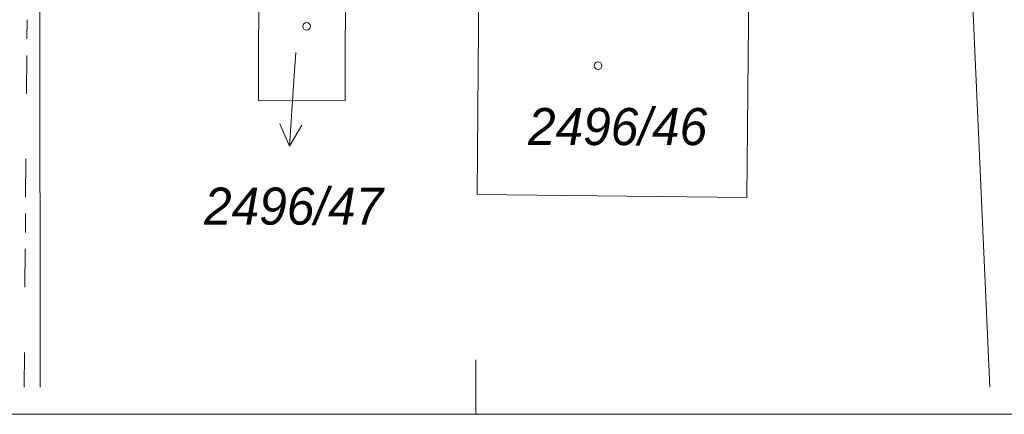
# Model space of a CAD drawing. Header units: metres. Extents: x -457068 to -456753, y -1111244 to -1111169.
# Tile 14 of 19: x -456879 to -456833, y -1111244 to -1111225. Entities that reach past the tile are written whole.
import ezdxf
from ezdxf.enums import TextEntityAlignment as Align

# ---------------------------------------------------------------- set-up
doc = ezdxf.new("R2010")
doc.units = ezdxf.units.M
doc.header["$MEASUREMENT"] = 0
doc.linetypes.add('6.6022', pattern=[39, 3.5, -3, 7, -6, -6, 7, -3, 3.5])
for name, color, linetype, lineweight in [('Hranice parcel', 9, 'Continuous', 13), ('IS_CEZ_NN_PODZ', 1, '6.6022', 0), ('Parcelní čísla', 9, 'Continuous', 13), ('Pop  PČ popisy', 9, 'Continuous', 13), ('RAMECEK', 7, 'Continuous', 0), ('Značky budov', 9, 'Continuous', 13)]:
    doc.layers.add(name, color=color, linetype=linetype, lineweight=lineweight)
doc.styles.add('Style-cs_Italics', font='cs_Italics.shx')

# ---------------------------------------------------------------- blocks, each defined once
blk = doc.blocks.new('4.02')
at = {"layer": 'Značky budov', "ltscale": 0.25}
blk.add_circle((-0.0007, 0.0001), 0.0175, dxfattribs=at)
blk = doc.blocks.new('1029_1')
at = {"layer": 'Pop  PČ popisy', "ltscale": 0.25}
for p, q in [((0, 0), (-0.0209, -0.2994)), ((-0.0209, -0.2994), (-0.0639, -0.196)), ((-0.0209, -0.2994), (0.036, -0.203))]:
    blk.add_line(p, q, dxfattribs=at)

msp = doc.modelspace()

# ---------------------------------------------------------------- linework, layer by layer
at = {"layer": 'Hranice parcel', "ltscale": 0.25}
for p, q in [((-456877.592, -1111242.314), (-456877.62, -1111216.42)), ((-456835.16, -1111217.22), (-456834.041, -1111242.314))]:
    msp.add_line(p, q, dxfattribs=at)
at = {"layer": 'Hranice parcel', "ltscale": 0.25, "flags": 128}
for points in [[(-456867.57, -1111222.7), (-456863.59, -1111222.69), (-456863.61, -1111229.17), (-456867.58, -1111229.19), (-456867.57, -1111222.7)], [(-456857.47, -1111223.9), (-456845.09, -1111223.97), (-456845.18, -1111233.62), (-456857.55, -1111233.49), (-456857.47, -1111223.9)]]:
    msp.add_lwpolyline(points, dxfattribs=at)
at = {"layer": 'IS_CEZ_NN_PODZ', "ltscale": 0.25}
msp.add_lwpolyline([(-456875.943, -1111208.85), (-456877.88, -1111210.2), (-456878.05, -1111215.35), (-456878.2, -1111225.48), (-456878.333, -1111242.314)], dxfattribs=at)
at = {"layer": 'Pop  PČ popisy', "ltscale": 0.25}
msp.add_line((-456865.87, -1111226.98), (-456865.96, -1111228.28), dxfattribs=at)
at = {"layer": 'RAMECEK', "ltscale": 0.25}
for p in [(-456857.615, -1111242.314), (-456857.615, -1111243.564)]:
    msp.add_line(p, (-456857.615, -1111241.064), dxfattribs=at)
at = {"layer": 'RAMECEK', "ltscale": 0.25, "flags": 128}
msp.add_lwpolyline([(-457067.615, -1111243.564), (-456752.615, -1111243.564), (-456752.615, -1111169.314), (-457067.615, -1111169.314)], close=True, dxfattribs=at)

# ---------------------------------------------------------------- block references
at = {"layer": 'Pop  PČ popisy', "ltscale": 0.25, "xscale": 10, "yscale": 10, "zscale": 10}
msp.add_blockref('1029_1', (-456865.96, -1111228.28), dxfattribs=at)
at = {"layer": 'Značky budov', "ltscale": 0.25, "xscale": 10, "yscale": 10, "zscale": 10}
for p in [(-456865.37, -1111225.78), (-456852, -1111227.58)]:
    msp.add_blockref('4.02', p, dxfattribs=at)

# ---------------------------------------------------------------- texts
at = {"layer": 'Parcelní čísla', "style": 'Style-cs_Italics'}
msp.add_text('2496/46', height=1.7, dxfattribs=at).set_placement((-456851.111, -1111231.22), align=Align.CENTER)
msp.add_text('2496/47', height=1.7, dxfattribs=at).set_placement((-456865.971, -1111233.168), align=Align.TOP_CENTER)

doc.saveas('drawing.dxf')
